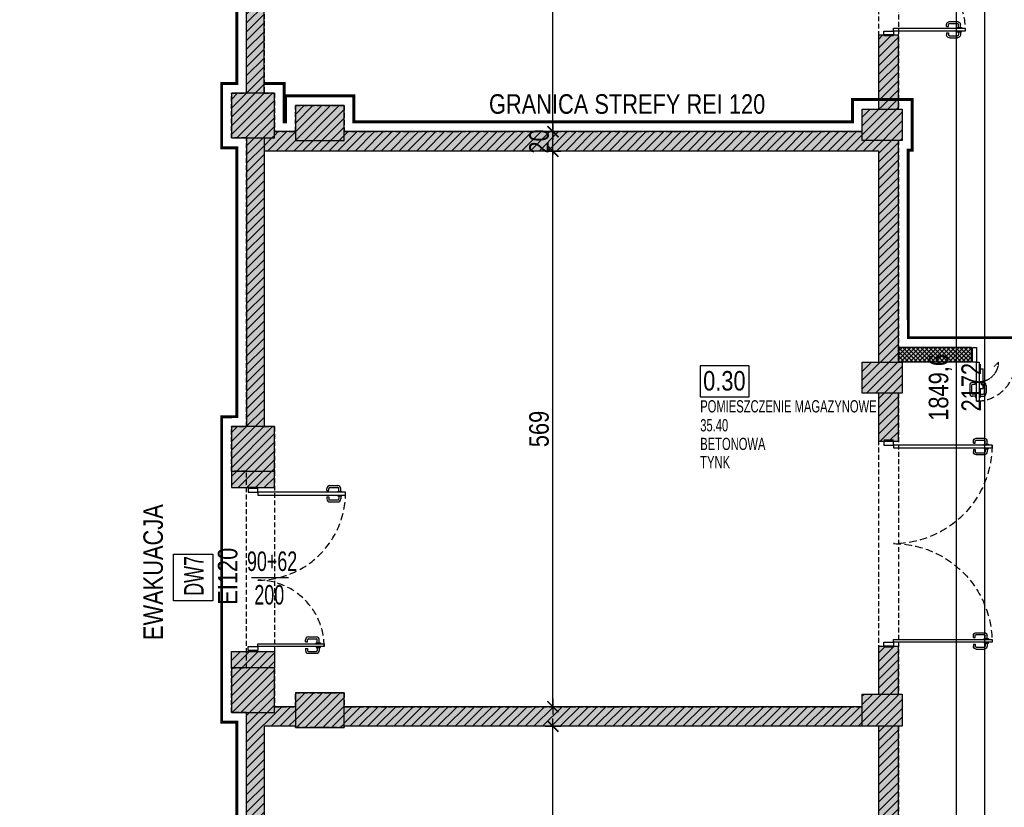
# Model space of a CAD drawing. Header units: millimetres. Extents: x 76192 to 88546, y 19309 to 25840.
# Tile 57 of 61: x 86511 to 87520, y 21896 to 22703. Entities that reach past the tile are written whole.
import ezdxf

# ---------------------------------------------------------------- set-up
doc = ezdxf.new("R2010")
doc.units = ezdxf.units.MM
doc.linetypes.add('DASHED', pattern=[0.75, 0.5, -0.25])
doc.linetypes.add('DASHED2', pattern=[0.375, 0.25, -0.125])
doc.layers.get('DEFPOINTS').update_dxf_attribs({"lineweight": 9})
for name, color, linetype in [('_HSA_HATCH_WYPEŁNIENIA_PRZEGRÓD', 205, 'Continuous'), ('_HSA_NUMERACJA POMIESZCZEN', 43, 'Continuous'), ('_HSA_OPIS', 43, 'Continuous'), ('_HSA_OPIS_STOLARKA_WEWNĘTRZNA', 43, 'Continuous'), ('_HSA_STOLARKA_WEWNĘTRZNA', 132, 'Continuous'), ('_HSA_WYM_100', 141, 'Continuous'), ('_HSA_ŚCIANY_DZIAŁOWE', 6, 'Continuous'), ('_HSA_ŚCIANY_KONSTRUKCYJNE', 3, 'Continuous')]:
    doc.layers.add(name, color=color, linetype=linetype)
for name, color, linetype, true_color in [('_HSA_HATCH_WYPEŁNIENIA_PRZEGRÓD_P_POŻ', 7, 'Continuous', 0xef8a8a), ('_HSA_WYDZIELENIA_POŻAROWE_120_MIN', 7, 'DASHED2', 0xf11f04), ('_HSA_WYDZIELENIA_POŻAROWE_240_MIN', 7, 'DASHED2', 0xab1603)]:
    doc.layers.add(name, color=color, linetype=linetype, true_color=true_color)
doc.layers.add('_HSA_NUMERACJA POMIESZCZEN POMOC', color=7, linetype='Continuous', true_color=0x38940a, plot=False)
doc.layers.add('_HSA_OPIS_STOLARKA_ZEWNĘTRZNA_POMOC', color=7, linetype='Continuous', true_color=0x6cc7f4, plot=False)
doc.layers.add('_HSA_POWIERZCHNIA_UŻYTKOWA', color=115, linetype='DASHED', plot=False)
doc.styles.add('Arial Narrow_1', font='Arial Narrow.ttf', dxfattribs={"width": 0.8, "height": 200})
doc.styles.add('ARIAL_100', font='Arial.ttf', dxfattribs={"width": 0.8, "height": 20})
doc.styles.add('ARIAL_50', font='Arial Narrow.ttf', dxfattribs={"width": 0.8, "height": 10})
doc.dimstyles.new('WYM_WEWN_100', dxfattribs={"dimtxt": 20, "dimasz": 2, "dimexe": 10, "dimexo": 0, "dimgap": 4, "dimtad": 1, "dimdec": 1, "dimrnd": 0.1, "dimtxsty": 'ARIAL_100', "dimblk": 'Wym-03', "dimcen": 0, "dimdle": 10, "dimse1": 1, "dimse2": 1, "dimclrt": 256, "dimazin": 2, "dimtfac": 1, "dimtdec": 1, "dimtix": 1, "dimtmove": 2, "dimatfit": 0, "dimfxl": 1, "dimtolj": 1, "dimtzin": 0, "dimarcsym": 0})
pattern_1 = [(45, (16000, 0), (-4.49012806, 4.49012806), [])]

# ---------------------------------------------------------------- blocks, each defined once
blk = doc.blocks.new('NUMERACJA_POMIESZCZEŃ_200')
blk.add_lwpolyline([(50, 31.9), (0, 31.9), (0, 0), (50, 0)], close=True)
at = {"style": 'ARIAL_100', "width": 0.8}
blk.add_attdef('OPIS_TABELKA', (3, 6.5), '', height=20, dxfattribs=at)
at = {"layer": '_HSA_NUMERACJA POMIESZCZEN POMOC', "style": 'ARIAL_50', "width": 0.8}
for tag, p in [('NAZWA', (0, -15.9)), ('POWIERZCHNIA', (0, -35.3)), ('POSADZKA', (0, -54.4)), ('SUFIT', (0, -73.1))]:
    blk.add_attdef(tag, p, '', height=12.5, dxfattribs=at)
blk = doc.blocks.new('*U509')
for p, q in [((-80.4, 57.36), (-80.4, 65.5)), ((-78.4, 57.36), (-78.4, 65.5)), ((-74.3, 68.5), (-77.4, 68.5)), ((-74.3, 66.5), (-77.4, 66.5)), ((-74.3, 69.75), (-73.5, 69.75)), ((-74.3, 65.25), (-74.3, 69.75)), ((-73.5, 65.25), (-74.3, 65.25)), ((-69.775, 69.75), (-70.575, 69.75)), ((-70.575, 65.25), (-69.775, 65.25)), ((-69.775, 65.25), (-69.775, 69.75)), ((-69.775, 68.5), (-66.675, 68.5)), ((-69.775, 66.5), (-66.675, 66.5)), ((-65.675, 57.36), (-65.675, 65.5)), ((-63.675, 57.36), (-63.675, 65.5)), ((63.675, 57.36), (63.675, 65.5)), ((65.675, 57.36), (65.675, 65.5)), ((69.775, 68.5), (66.675, 68.5)), ((69.775, 66.5), (66.675, 66.5)), ((69.775, 69.75), (70.575, 69.75)), ((69.775, 65.25), (69.775, 69.75)), ((70.575, 65.25), (69.775, 65.25)), ((74.3, 69.75), (73.5, 69.75)), ((73.5, 65.25), (74.3, 65.25)), ((74.3, 65.25), (74.3, 69.75)), ((74.3, 68.5), (77.4, 68.5)), ((74.3, 66.5), (77.4, 66.5)), ((78.4, 57.36), (78.4, 65.5)), ((80.4, 57.36), (80.4, 65.5)), ((-75.3, 56.36), (-77.4, 56.36)), ((-75.3, 54.36), (-77.4, 54.36)), ((-75.3, 54.36), (-75.3, 56.36)), ((-68.775, 54.36), (-68.775, 56.36)), ((-68.775, 56.36), (-66.675, 56.36)), ((-68.775, 54.36), (-66.675, 54.36)), ((68.775, 56.36), (66.675, 56.36)), ((68.775, 54.36), (66.675, 54.36)), ((68.775, 54.36), (68.775, 56.36)), ((75.3, 54.36), (75.3, 56.36)), ((75.3, 56.36), (77.4, 56.36)), ((75.3, 54.36), (77.4, 54.36))]:
    blk.add_line(p, q)
for points in [[(-73.5, 0), (-70.575, 0), (-70.575, 73.5), (-73.5, 73.5)], [(73.5, 0), (70.575, 0), (70.575, 73.5), (73.5, 73.5)], [(77.5, 0), (77.5, -10), (73.5, -10), (73.5, 0)], [(-77.5, 0), (-77.5, -10), (-73.5, -10), (-73.5, 0)]]:
    blk.add_lwpolyline(points, close=True)
for points in [[(78.5, 0), (78.5, -10)], [(-78.5, 0), (-78.5, -10)]]:
    blk.add_lwpolyline(points)
at = {"linetype": 'DASHED', "ltscale": 15}
for centre, start, end in [((-73.5, 0), 0, 90), ((73.5, 0), 90, 180)]:
    blk.add_arc(centre, 73.5, start, end, dxfattribs=at)
for centre, radius, start, end in [((-77.4, 65.5), 3, 90, 180), ((-77.4, 65.5), 1, 90, 180), ((-66.675, 65.5), 3, 0, 90), ((-66.675, 65.5), 1, 0, 90), ((66.675, 65.5), 3, 90, 180), ((66.675, 65.5), 1, 90, 180), ((77.4, 65.5), 3, 0, 90), ((77.4, 65.5), 1, 0, 90), ((-77.4, 57.36), 3, 180, 270), ((-77.4, 57.36), 1, 180, 270), ((-66.675, 57.36), 3, 270, 0), ((-66.675, 57.36), 1, 270, 0), ((66.675, 57.36), 3, 180, 270), ((66.675, 57.36), 1, 180, 270), ((77.4, 57.36), 3, 270, 0), ((77.4, 57.36), 1, 270, 0)]:
    blk.add_arc(centre, radius, start, end)
blk = doc.blocks.new('*U511')
for p, q in [((-107.9, 84.86), (-107.9, 93)), ((-105.9, 84.86), (-105.9, 93)), ((-101.8, 96), (-104.9, 96)), ((-101.8, 94), (-104.9, 94)), ((-101.8, 97.25), (-101, 97.25)), ((-101.8, 92.75), (-101.8, 97.25)), ((-101, 92.75), (-101.8, 92.75)), ((-97.275, 97.25), (-98.075, 97.25)), ((-98.075, 92.75), (-97.275, 92.75)), ((-97.275, 92.75), (-97.275, 97.25)), ((-97.275, 96), (-94.175, 96)), ((-97.275, 94), (-94.175, 94)), ((-93.175, 84.86), (-93.175, 93)), ((-91.175, 84.86), (-91.175, 93)), ((91.175, 84.86), (91.175, 93)), ((93.175, 84.86), (93.175, 93)), ((97.275, 96), (94.175, 96)), ((97.275, 94), (94.175, 94)), ((97.275, 97.25), (98.075, 97.25)), ((97.275, 92.75), (97.275, 97.25)), ((98.075, 92.75), (97.275, 92.75)), ((101.8, 97.25), (101, 97.25)), ((101, 92.75), (101.8, 92.75)), ((101.8, 92.75), (101.8, 97.25)), ((101.8, 96), (104.9, 96)), ((101.8, 94), (104.9, 94)), ((105.9, 84.86), (105.9, 93)), ((107.9, 84.86), (107.9, 93)), ((-102.8, 83.86), (-104.9, 83.86)), ((-102.8, 81.86), (-104.9, 81.86)), ((-102.8, 81.86), (-102.8, 83.86)), ((-96.275, 81.86), (-96.275, 83.86)), ((-96.275, 83.86), (-94.175, 83.86)), ((-96.275, 81.86), (-94.175, 81.86)), ((96.275, 83.86), (94.175, 83.86)), ((96.275, 81.86), (94.175, 81.86)), ((96.275, 81.86), (96.275, 83.86)), ((102.8, 81.86), (102.8, 83.86)), ((102.8, 83.86), (104.9, 83.86)), ((102.8, 81.86), (104.9, 81.86))]:
    blk.add_line(p, q)
for points in [[(-101, 0), (-98.075, 0), (-98.075, 101), (-101, 101)], [(101, 0), (98.075, 0), (98.075, 101), (101, 101)], [(-105, 0), (-105, -10), (-101, -10), (-101, 0)], [(105, 0), (105, -10), (101, -10), (101, 0)]]:
    blk.add_lwpolyline(points, close=True)
for points in [[(-106, 0), (-106, -10)], [(106, 0), (106, -10)]]:
    blk.add_lwpolyline(points)
at = {"linetype": 'DASHED', "ltscale": 15}
for centre, start, end in [((-101, 0), 0, 90), ((101, 0), 90, 180)]:
    blk.add_arc(centre, 101, start, end, dxfattribs=at)
for centre, radius, start, end in [((-104.9, 93), 3, 90, 180), ((-104.9, 93), 1, 90, 180), ((-94.175, 93), 3, 0, 90), ((-94.175, 93), 1, 0, 90), ((94.175, 93), 3, 90, 180), ((94.175, 93), 1, 90, 180), ((104.9, 93), 3, 0, 90), ((104.9, 93), 1, 0, 90), ((-104.9, 84.86), 3, 180, 270), ((-104.9, 84.86), 1, 180, 270), ((-94.175, 84.86), 3, 270, 0), ((-94.175, 84.86), 1, 270, 0), ((94.175, 84.86), 3, 180, 270), ((94.175, 84.86), 1, 180, 270), ((104.9, 84.86), 3, 270, 0), ((104.9, 84.86), 1, 270, 0)]:
    blk.add_arc(centre, radius, start, end)
blk = doc.blocks.new('*U522')
for p, q in [((-96.9, 73.86), (-96.9, 82)), ((-94.9, 73.86), (-94.9, 82)), ((-90.8, 85), (-93.9, 85)), ((-90.8, 83), (-93.9, 83)), ((-90.8, 86.25), (-90, 86.25)), ((-90.8, 81.75), (-90.8, 86.25)), ((-90, 81.75), (-90.8, 81.75)), ((-86.275, 86.25), (-87.075, 86.25)), ((-87.075, 81.75), (-86.275, 81.75)), ((-86.275, 81.75), (-86.275, 86.25)), ((-86.275, 85), (-83.175, 85)), ((-86.275, 83), (-83.175, 83)), ((-82.175, 73.86), (-82.175, 82)), ((-80.175, 73.86), (-80.175, 82)), ((-91.8, 72.86), (-93.9, 72.86)), ((-91.8, 70.86), (-93.9, 70.86)), ((-91.8, 70.86), (-91.8, 72.86)), ((-85.275, 70.86), (-85.275, 72.86)), ((-85.275, 72.86), (-83.175, 72.86)), ((-85.275, 70.86), (-83.175, 70.86)), ((64.275, 63), (61.175, 63)), ((64.275, 61), (61.175, 61)), ((64.275, 64.25), (65.075, 64.25)), ((64.275, 59.75), (64.275, 64.25)), ((68.8, 64.25), (68, 64.25)), ((68.8, 59.75), (68.8, 64.25)), ((68.8, 63), (71.9, 63)), ((68.8, 61), (71.9, 61)), ((58.175, 51.86), (58.175, 60)), ((60.175, 51.86), (60.175, 60)), ((63.275, 50.86), (61.175, 50.86)), ((63.275, 48.86), (63.275, 50.86)), ((65.075, 59.75), (64.275, 59.75)), ((68, 59.75), (68.8, 59.75)), ((69.8, 48.86), (69.8, 50.86)), ((69.8, 50.86), (71.9, 50.86)), ((72.9, 51.86), (72.9, 60)), ((74.9, 51.86), (74.9, 60)), ((63.275, 48.86), (61.175, 48.86)), ((69.8, 48.86), (71.9, 48.86))]:
    blk.add_line(p, q)
for points in [[(-90, 0), (-87.075, 0), (-87.075, 90), (-90, 90)], [(68, 0), (65.075, 0), (65.075, 68), (68, 68)], [(72, 0), (72, -10), (68, -10), (68, 0)], [(-94, 0), (-94, -10), (-90, -10), (-90, 0)]]:
    blk.add_lwpolyline(points, close=True)
for points in [[(73, 0), (73, -10)], [(-95, 0), (-95, -10)]]:
    blk.add_lwpolyline(points)
for centre, radius, start, end in [((-93.9, 82), 3, 90, 180), ((-93.9, 82), 1, 90, 180), ((-83.175, 82), 3, 0, 90), ((-83.175, 82), 1, 0, 90), ((-93.9, 73.86), 3, 180, 270), ((-93.9, 73.86), 1, 180, 270), ((-83.175, 73.86), 3, 270, 0), ((-83.175, 73.86), 1, 270, 0), ((61.175, 60), 3, 90, 180), ((61.175, 60), 1, 90, 180), ((71.9, 60), 3, 0, 90), ((71.9, 60), 1, 0, 90), ((61.175, 51.86), 3, 180, 270), ((61.175, 51.86), 1, 180, 270), ((71.9, 51.86), 3, 270, 0), ((71.9, 51.86), 1, 270, 0)]:
    blk.add_arc(centre, radius, start, end)
at = {"linetype": 'DASHED', "ltscale": 15}
for centre, radius, start, end in [((-90, 0), 90, 0, 90), ((68, 0), 68, 90, 180)]:
    blk.add_arc(centre, radius, start, end, dxfattribs=at)
blk = doc.blocks.new('Wym-03')
for p, q in [((-4, 0), (4, 0)), ((0, 4), (0, -4))]:
    blk.add_line(p, q)
blk.add_lwpolyline([(-2.83, -2.83, 0.8, 0.8, 0), (2.83, 2.83, 0.05, 0.05, 0)], format="xyseb")
blk = doc.blocks.new('*D726')
at = {"layer": '_HSA_WYM_100', "color": 0, "lineweight": -2}
blk.add_line((76281.3, 20766.1), (76281.3, 22652.5), dxfattribs=at)
at = {"layer": 'DEFPOINTS', "color": 0}
for p in [(76281.3, 22654.5), (76431.3, 22654.5), (86739.3, 20764.1)]:
    blk.add_point(p, dxfattribs=at)
at = {"layer": '_HSA_WYM_100', "color": 0, "lineweight": -2, "xscale": 2, "yscale": 2, "zscale": 2}
for p, rotation in [((76281.3, 22654.5), 90), ((76281.3, 20764.1), 270)]:
    blk.add_blockref('Wym-03', p, dxfattribs=dict(at, rotation=rotation))
at = {"layer": '_HSA_WYM_100', "insert": (76265.3, 21709.3), "char_height": 20, "attachment_point": 5, "rotation": 90, "style": 'ARIAL_100'}
blk.add_mtext('\\A1;1890,4', dxfattribs=at)
blk = doc.blocks.new('*U797')
for p, q in [((-95.8, 91.3), (-95, 91.3)), ((-95.8, 86.8), (-95.8, 91.3)), ((-91.3, 91.3), (-92.1, 91.3)), ((-91.3, 86.8), (-91.3, 91.3)), ((-101.9, 78.9), (-101.9, 87)), ((-99.9, 78.9), (-99.9, 87)), ((-95.8, 90), (-98.9, 90)), ((-95.8, 88), (-98.9, 88)), ((-95, 86.8), (-95.8, 86.8)), ((-92.1, 86.8), (-91.3, 86.8)), ((-91.3, 90), (-88.2, 90)), ((-91.3, 88), (-88.2, 88)), ((-87.2, 78.9), (-87.2, 87)), ((-85.2, 78.9), (-85.2, 87)), ((-96.8, 77.9), (-98.9, 77.9)), ((-96.8, 75.9), (-98.9, 75.9)), ((-96.8, 75.9), (-96.8, 77.9)), ((-90.3, 75.9), (-90.3, 77.9)), ((-90.3, 77.9), (-88.2, 77.9)), ((-90.3, 75.9), (-88.2, 75.9)), ((30.2, 23.9), (30.2, 32)), ((32.2, 23.9), (32.2, 32)), ((36.3, 35), (33.2, 35)), ((36.3, 33), (33.2, 33)), ((36.3, 36.2), (37.1, 36.2)), ((36.3, 31.8), (36.3, 36.2)), ((37.1, 31.8), (36.3, 31.8)), ((40.8, 36.2), (40, 36.2)), ((40, 31.8), (40.8, 31.8)), ((40.8, 31.8), (40.8, 36.2)), ((40.8, 35), (43.9, 35)), ((40.8, 33), (43.9, 33)), ((44.9, 23.9), (44.9, 32)), ((46.9, 23.9), (46.9, 32)), ((-92.1, 27), (-88.1, 27)), ((-88.1, 27), (-88.1, 7)), ((33.1, 27), (33.1, 7)), ((37.1, 27), (33.1, 27)), ((35.3, 22.9), (33.2, 22.9)), ((35.3, 20.9), (33.2, 20.9)), ((35.3, 20.9), (35.3, 22.9)), ((41.8, 20.9), (41.8, 22.9)), ((41.8, 22.9), (43.9, 22.9)), ((41.8, 20.9), (43.9, 20.9)), ((-92.1, 7), (-88.1, 7)), ((37.1, 7), (33.1, 7))]:
    blk.add_line(p, q)
at = {"linetype": 'DASHED'}
for p, q in [((-72.3, 0), (-77.2, 4.9)), ((17.3, 0), (22.2, 4.9))]:
    blk.add_line(p, q, dxfattribs=at)
for points in [[(-95, 0), (-92.1, 0), (-92.1, 95), (-95, 95)], [(40, 0), (37.1, 0), (37.1, 40), (40, 40)], [(-99, 0), (-99, -15), (-95, -15), (-95, 0)], [(44, 0), (44, -15), (40, -15), (40, 0)]]:
    blk.add_lwpolyline(points, close=True)
for points in [[(-100, 0), (-100, -15)], [(45, 0), (45, -15)]]:
    blk.add_lwpolyline(points)
at = {"linetype": 'DASHED', "ltscale": 15}
for centre, radius, start, end in [((-95, 0), 95, 0, 90), ((40, 0), 40, 90, 180)]:
    blk.add_arc(centre, radius, start, end, dxfattribs=at)
for centre, radius, start, end in [((-98.9, 87), 3, 90, 180), ((-98.9, 87), 1, 90, 180), ((-88.2, 87), 3, 0, 90), ((-88.2, 87), 1, 0, 90), ((-98.9, 78.9), 3, 180, 270), ((-98.9, 78.9), 1, 180, 270), ((-88.2, 78.9), 3, 270, 0), ((-88.2, 78.9), 1, 270, 0), ((33.2, 32), 3, 90, 180), ((33.2, 32), 1, 90, 180), ((43.9, 32), 3, 0, 90), ((43.9, 32), 1, 0, 90), ((33.2, 23.9), 3, 180, 270), ((33.2, 23.9), 1, 180, 270), ((43.9, 23.9), 3, 270, 0), ((43.9, 23.9), 1, 270, 0)]:
    blk.add_arc(centre, radius, start, end)
at = {"linetype": 'DASHED', "ltscale": 0.5}
for centre, start, end in [((-92.3, 0), 0, 90), ((37.3, 0), 90, 180)]:
    blk.add_arc(centre, 20, start, end, dxfattribs=at)
blk = doc.blocks.new('*D1078')
at = {"layer": '_HSA_WYM_100', "color": 0, "lineweight": -2}
blk.add_line((87057.8, 21399.5), (87057.8, 21977.1), dxfattribs=at)
at = {"layer": 'DEFPOINTS', "color": 0}
for p in [(87057.8, 21979.1), (87057.8, 21979.1), (87049.4, 21397.5)]:
    blk.add_point(p, dxfattribs=at)
at = {"layer": '_HSA_WYM_100', "color": 0, "lineweight": -2, "xscale": 2, "yscale": 2, "zscale": 2}
for p, rotation in [((87057.8, 21979.1), 90), ((87057.8, 21397.5), 270)]:
    blk.add_blockref('Wym-03', p, dxfattribs=dict(at, rotation=rotation))
at = {"layer": '_HSA_WYM_100', "insert": (87041.8, 21688.3), "char_height": 20, "attachment_point": 5, "rotation": 90, "style": 'ARIAL_100'}
blk.add_mtext('\\A1;581,6', dxfattribs=at)
blk = doc.blocks.new('*D1079')
at = {"layer": '_HSA_WYM_100', "color": 0, "lineweight": -2}
blk.add_line((87057.8, 22001.1), (87057.8, 22566.1), dxfattribs=at)
at = {"layer": 'DEFPOINTS', "color": 0}
for p in [(87057.8, 22568.1), (87061.5, 22568.1), (87057.8, 21999.1)]:
    blk.add_point(p, dxfattribs=at)
at = {"layer": '_HSA_WYM_100', "color": 0, "lineweight": -2, "xscale": 2, "yscale": 2, "zscale": 2}
for p, rotation in [((87057.8, 22568.1), 90), ((87057.8, 21999.1), 270)]:
    blk.add_blockref('Wym-03', p, dxfattribs=dict(at, rotation=rotation))
at = {"layer": '_HSA_WYM_100', "insert": (87043.6, 22283.6), "char_height": 20, "attachment_point": 5, "rotation": 90, "style": 'ARIAL_100'}
blk.add_mtext('\\A1;569', dxfattribs=at)
blk = doc.blocks.new('*D1019')
at = {"layer": '_HSA_WYM_100', "color": 0, "lineweight": -2}
for p, q in [((87057.8, 22590.1), (87057.8, 22592.1)), ((87057.8, 22568.1), (87057.8, 22588.1)), ((87057.8, 22566.1), (87057.8, 22564.1))]:
    blk.add_line(p, q, dxfattribs=at)
at = {"layer": 'DEFPOINTS', "color": 0}
for p in [(87057.8, 22588.1), (87063.6, 22588.1), (87061.5, 22568.1)]:
    blk.add_point(p, dxfattribs=at)
at = {"layer": '_HSA_WYM_100', "color": 0, "lineweight": -2, "xscale": 2, "yscale": 2, "zscale": 2}
for p, rotation in [((87057.8, 22588.1), 270), ((87057.8, 22568.1), 90)]:
    blk.add_blockref('Wym-03', p, dxfattribs=dict(at, rotation=rotation))
at = {"layer": '_HSA_WYM_100', "insert": (87043.6, 22578.1), "char_height": 20, "attachment_point": 5, "rotation": 90, "style": 'ARIAL_100'}
blk.add_mtext('\\A1;20', dxfattribs=at)
blk = doc.blocks.new('*D1020')
at = {"layer": '_HSA_WYM_100', "color": 0, "lineweight": -2}
blk.add_line((87057.8, 22590.1), (87057.8, 23214.1), dxfattribs=at)
at = {"layer": 'DEFPOINTS', "color": 0}
for p in [(87057.8, 23216.1), (87061.1, 23216.1), (87063.6, 22588.1)]:
    blk.add_point(p, dxfattribs=at)
at = {"layer": '_HSA_WYM_100', "color": 0, "lineweight": -2, "xscale": 2, "yscale": 2, "zscale": 2}
for p, rotation in [((87057.8, 23216.1), 90), ((87057.8, 22588.1), 270)]:
    blk.add_blockref('Wym-03', p, dxfattribs=dict(at, rotation=rotation))
at = {"layer": '_HSA_WYM_100', "insert": (87043.6, 22902.1), "char_height": 20, "attachment_point": 5, "rotation": 90, "style": 'ARIAL_100'}
blk.add_mtext('\\A1;628', dxfattribs=at)
blk = doc.blocks.new('*D1081')
at = {"layer": '_HSA_WYM_100', "color": 0, "lineweight": -2}
blk.add_line((87470.9, 23214.1), (87470.9, 21368.5), dxfattribs=at)
at = {"layer": 'DEFPOINTS', "color": 0}
for p in [(87411.8, 23216.1), (87411.8, 21366.5), (87470.9, 21366.5)]:
    blk.add_point(p, dxfattribs=at)
at = {"layer": '_HSA_WYM_100', "color": 0, "lineweight": -2, "xscale": 2, "yscale": 2, "zscale": 2}
for p, rotation in [((87470.9, 23216.1), 90), ((87470.9, 21366.5), 270)]:
    blk.add_blockref('Wym-03', p, dxfattribs=dict(at, rotation=rotation))
at = {"layer": '_HSA_WYM_100', "insert": (87454.8, 22326.2), "char_height": 20, "attachment_point": 5, "rotation": 90, "style": 'ARIAL_100'}
blk.add_mtext('\\A1;1849,6', dxfattribs=at)
blk = doc.blocks.new('*D1021')
at = {"layer": '_HSA_WYM_100', "color": 0, "lineweight": -2}
blk.add_line((87500.4, 21046.1), (87500.4, 23214.1), dxfattribs=at)
at = {"layer": 'DEFPOINTS', "color": 0}
for p in [(87470.9, 23216.1), (87500.4, 23216.1), (87470.9, 21044.1)]:
    blk.add_point(p, dxfattribs=at)
at = {"layer": '_HSA_WYM_100', "color": 0, "lineweight": -2, "xscale": 2, "yscale": 2, "zscale": 2}
for p, rotation in [((87500.4, 23216.1), 89.99999999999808), ((87500.4, 21044.1), 269.9999999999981)]:
    blk.add_blockref('Wym-03', p, dxfattribs=dict(at, rotation=rotation))
at = {"layer": '_HSA_WYM_100', "insert": (87486.4, 22326.4), "char_height": 20, "attachment_point": 5, "rotation": 90, "style": 'ARIAL_100'}
blk.add_mtext('\\A1;2172', dxfattribs=at)

msp = doc.modelspace()

# ---------------------------------------------------------------- hatches: boundary and pattern name
at = {"layer": '_HSA_HATCH_WYPEŁNIENIA_PRZEGRÓD'}
h = msp.add_hatch(dxfattribs=at)
h.set_pattern_fill('ANSI31', color=256, scale=2, style=0)
h.set_pattern_definition(pattern_1)
h.paths.add_polyline_path([(85565.33, 23216.14), (85535.33, 23216.14), (85535.33, 23166.14), (85565.33, 23166.14)])
h.paths.add_polyline_path([(86165.33, 23216.14), (86135.33, 23216.14), (86135.33, 23166.14), (86165.33, 23166.14)])
h.paths.add_polyline_path([(86765.33, 23216.14), (86735.33, 23216.14), (86735.33, 23166.14), (86765.33, 23166.14)])
h.paths.add_polyline_path([(86843.81, 23209), (86793.81, 23209), (86793.81, 23173.28), (86843.81, 23173.28)])
h.paths.add_polyline_path([(84684.33, 21441.25), (84654.33, 21441.25), (84654.33, 21391.25), (84684.33, 21391.25)])
h.paths.add_polyline_path([(84965.33, 21441.25), (84935.33, 21441.25), (84935.33, 21391.25), (84965.33, 21391.25)])
h.paths.add_polyline_path([(85565.33, 21441.25), (85535.33, 21441.25), (85535.33, 21391.25), (85565.33, 21391.25)])
h.paths.add_polyline_path([(86165.33, 21441.25), (86135.33, 21441.25), (86135.33, 21391.25), (86165.33, 21391.25)])
h.paths.add_polyline_path([(86735.33, 21391.25), (86065.08, 21391.25), (86065.08, 21370.53), (86735.33, 21370.53)])
h.paths.add_polyline_path([(86792.33, 21370.53), (86789.33, 21370.53), (86789.33, 21391.25), (86735.33, 21391.25), (86735.33, 21370.53), (86765.33, 21370.53), (86765.33, 21352.41), (86792.33, 21352.41)])
h.paths.add_polyline_path([(86765.33, 21441.25), (86735.33, 21441.25), (86735.33, 21391.25), (86765.33, 21391.25)])
h.paths.add_polyline_path([(86761.81, 21979.14), (86793.81, 21979.14), (86793.81, 21999.14), (86772.33, 21999.14), (86772.33, 21993.27), (86743.81, 21993.27), (86743.81, 21441.25), (86761.81, 21441.25)])
h.paths.add_polyline_path([(86772.33, 22038.99), (86728.33, 22038.99), (86728.33, 21993.27), (86772.33, 21993.27)])
h.paths.add_polyline_path([(86772.33, 22055.72), (86728.33, 22055.72), (86728.33, 22038.99), (86772.33, 22038.99)])
h.paths.add_polyline_path([(86772.33, 22240.45), (86728.33, 22240.45), (86728.33, 22223.72), (86772.33, 22223.72)])
h.paths.add_polyline_path([(86772.33, 22286.17), (86728.33, 22286.17), (86728.33, 22240.45), (86772.33, 22240.45)])
h.paths.add_polyline_path([(86761.81, 22581.67), (86743.81, 22581.67), (86743.81, 22286.17), (86761.81, 22286.17)])
h.paths.add_polyline_path([(86772.33, 22627.39), (86728.33, 22627.39), (86728.33, 22581.67), (86772.33, 22581.67)])
h.paths.add_polyline_path([(86761.81, 23166.14), (86743.81, 23166.14), (86743.81, 22627.39), (86761.81, 22627.39)])
h.paths.add_polyline_path([(85065.33, 21370.53), (85065.33, 21391.25), (84629.83, 21391.25), (84629.83, 21370.53)])
h.paths.add_polyline_path([(85170.33, 21391.25), (85170.33, 21370.53), (85765.08, 21370.53), (85765.08, 21391.25)])
h = msp.add_hatch(color=256, dxfattribs=at)
h.paths.add_polyline_path([(85565.33, 23216.14), (85535.33, 23216.14), (85535.33, 23166.14), (85565.33, 23166.14)])
h.paths.add_polyline_path([(86165.33, 23216.14), (86135.33, 23216.14), (86135.33, 23166.14), (86165.33, 23166.14)])
h.paths.add_polyline_path([(86843.81, 23209), (86793.81, 23209), (86793.81, 23173.28), (86843.81, 23173.28)])
h.paths.add_polyline_path([(84684.33, 21441.25), (84654.33, 21441.25), (84654.33, 21391.25), (84684.33, 21391.25)])
h.paths.add_polyline_path([(84965.33, 21441.25), (84935.33, 21441.25), (84935.33, 21391.25), (84965.33, 21391.25)])
h.paths.add_polyline_path([(85565.33, 21441.25), (85535.33, 21441.25), (85535.33, 21391.25), (85565.33, 21391.25)])
h.paths.add_polyline_path([(86165.33, 21441.25), (86135.33, 21441.25), (86135.33, 21391.25), (86165.33, 21391.25)])
h.paths.add_polyline_path([(86792.33, 21370.53), (86789.33, 21370.53), (86789.33, 21391.25), (86735.33, 21391.25), (86735.33, 21355.53), (86739.33, 21355.53), (86739.33, 21352.41), (86792.33, 21352.41)])
h.paths.add_polyline_path([(85170.33, 21391.25), (85170.33, 21355.53), (85550.33, 21355.53), (85550.33, 21391.25)])
h.paths.add_polyline_path([(85065.33, 21355.53), (85065.33, 21391.25), (84629.83, 21391.25), (84629.83, 21355.53)])
h.paths.add_polyline_path([(86761.81, 21993.27), (86761.81, 21979.14), (86793.81, 21979.14), (86793.81, 21999.14), (86772.33, 21999.14), (86772.33, 21993.27)])
h = msp.add_hatch(dxfattribs=at)
h.set_pattern_fill('ANSI31', color=256, scale=2, style=0)
h.set_pattern_definition(pattern_1)
h.paths.add_polyline_path([(87411.81, 23216.14), (87391.81, 23216.14), (87391.81, 23208.7), (87411.81, 23208.7)])
h.paths.add_polyline_path([(87415.81, 23208.7), (87365.81, 23208.7), (87365.81, 23172.98), (87415.81, 23172.98)])
h.paths.add_polyline_path([(87411.81, 23172.98), (87391.81, 23172.98), (87391.81, 22950.14), (87411.81, 22950.14)])
h.paths.add_polyline_path([(87415.81, 22950.14), (87374.81, 22950.14), (87374.81, 22918.14), (87415.81, 22918.14)])
h.paths.add_polyline_path([(87411.81, 22918.14), (87391.81, 22918.14), (87391.81, 22842.14), (87411.81, 22842.14)])
h.paths.add_polyline_path([(87411.81, 22687.14), (87391.81, 22687.14), (87391.81, 22611.14), (87411.81, 22611.14)])
h.paths.add_polyline_path([(87415.81, 22611.14), (87374.81, 22611.14), (87374.81, 22579.14), (87415.81, 22579.14)])
h.paths.add_polyline_path([(87411.81, 22579.14), (87374.81, 22579.14), (87374.81, 22588.14), (86843.81, 22588.14), (86843.81, 22579.14), (86793.81, 22579.14), (86793.81, 22588.14), (86772.33, 22588.14), (86772.33, 22581.67), (86761.81, 22581.67), (86761.81, 22568.14), (87391.81, 22568.14), (87391.81, 22352.14), (87411.81, 22352.14)])
h.paths.add_polyline_path([(86843.81, 22614.86), (86793.81, 22614.86), (86793.81, 22579.14), (86843.81, 22579.14)])
h.paths.add_polyline_path([(87415.81, 22352.14), (87374.81, 22352.14), (87374.81, 22320.14), (87415.81, 22320.14)])
h.paths.add_polyline_path([(87411.81, 22320.14), (87391.81, 22320.14), (87391.81, 22271.14), (87411.81, 22271.14)])
h.paths.add_polyline_path([(87411.81, 22061.14), (87391.81, 22061.14), (87391.81, 22012.14), (87411.81, 22012.14)])
h.paths.add_polyline_path([(87415.81, 22012.14), (87374.81, 22012.14), (87374.81, 21979.14), (87415.81, 21979.14)])
h.paths.add_polyline_path([(87374.81, 21999.14), (86843.81, 21999.14), (86843.81, 21979.14), (87374.81, 21979.14)])
h.paths.add_polyline_path([(87411.81, 21979.14), (87391.81, 21979.14), (87391.81, 21735.53), (87411.81, 21735.53)])
h.paths.add_polyline_path([(87415.81, 21735.53), (87374.81, 21735.53), (87374.81, 21702.53), (87415.81, 21702.53)])
h.paths.add_polyline_path([(87411.81, 21702.53), (87391.81, 21702.53), (87391.81, 21649.96), (87411.81, 21649.96)])
h.paths.add_polyline_path([(87411.81, 21499.96), (87391.81, 21499.96), (87391.81, 21397.53), (87411.81, 21397.53)])
h.paths.add_polyline_path([(87415.81, 21397.53), (87374.81, 21397.53), (87374.81, 21366.53), (87415.81, 21366.53)])
h.paths.add_polyline_path([(87374.81, 21397.53), (86839.33, 21397.53), (86839.33, 21370.53), (87374.81, 21370.53)])
h = msp.add_hatch(color=256, dxfattribs=at)
h.paths.add_polyline_path([(87411.81, 23216.14), (87391.81, 23216.14), (87391.81, 23208.7), (87411.81, 23208.7)])
h.paths.add_polyline_path([(87415.81, 23208.7), (87365.81, 23208.7), (87365.81, 23172.98), (87415.81, 23172.98)])
h.paths.add_polyline_path([(87411.81, 23172.98), (87391.81, 23172.98), (87391.81, 22950.14), (87411.81, 22950.14)])
h.paths.add_polyline_path([(87415.81, 22950.14), (87374.81, 22950.14), (87374.81, 22918.14), (87415.81, 22918.14)])
h.paths.add_polyline_path([(87411.81, 22918.14), (87391.81, 22918.14), (87391.81, 22842.14), (87411.81, 22842.14)])
h.paths.add_polyline_path([(87411.81, 22687.14), (87391.81, 22687.14), (87391.81, 22611.14), (87411.81, 22611.14)])
h.paths.add_polyline_path([(87415.81, 22352.14), (87374.81, 22352.14), (87374.81, 22320.14), (87415.81, 22320.14)])
h.paths.add_polyline_path([(87411.81, 22320.14), (87391.81, 22320.14), (87391.81, 22271.14), (87411.81, 22271.14)])
h.paths.add_polyline_path([(87411.81, 22061.14), (87391.81, 22061.14), (87391.81, 22012.14), (87411.81, 22012.14)])
h.paths.add_polyline_path([(87415.81, 22012.14), (87374.81, 22012.14), (87374.81, 21979.14), (87415.81, 21979.14)])
h.paths.add_polyline_path([(87374.81, 21999.14), (86843.81, 21999.14), (86843.81, 21979.14), (87374.81, 21979.14)])
h.paths.add_polyline_path([(87411.81, 21979.14), (87391.81, 21979.14), (87391.81, 21735.53), (87411.81, 21735.53)])
h.paths.add_polyline_path([(87415.81, 21735.53), (87374.81, 21735.53), (87374.81, 21702.53), (87415.81, 21702.53)])
h.paths.add_polyline_path([(87411.81, 21702.53), (87391.81, 21702.53), (87391.81, 21649.96), (87411.81, 21649.96)])
h.paths.add_polyline_path([(87411.81, 21499.96), (87391.81, 21499.96), (87391.81, 21397.53), (87411.81, 21397.53)])
h.paths.add_polyline_path([(87415.81, 21397.53), (87374.81, 21397.53), (87374.81, 21366.53), (87415.81, 21366.53)])
h.paths.add_polyline_path([(87374.81, 21397.53), (86839.33, 21397.53), (86839.33, 21370.53), (87374.81, 21370.53)])
h = msp.add_hatch(dxfattribs=at)
h.set_pattern_fill('ANSI37', color=256)
h.paths.add_polyline_path([(87486.81, 22352.14), (87486.81, 22367.14), (87411.81, 22367.14), (87411.81, 22352.14), (87486.81, 22352.14)], is_closed=False)
h.paths.add_polyline_path([(87631.81, 22367.14), (87631.81, 22352.14), (87691.81, 22352.14), (87691.81, 22367.14), (87631.81, 22367.14)], is_closed=False)
msp.add_hatch(color=256, dxfattribs=at).paths.add_polyline_path([(86843.81, 21977.78), (86843.81, 22013.5), (86793.81, 22013.5), (86793.81, 21977.78)])
h = msp.add_hatch(dxfattribs=at)
h.set_pattern_fill('ANSI31', color=256, scale=2, style=0)
h.set_pattern_definition([(45, (16000, 53.3225), (-4.49012806, 4.49012806), [])])
h.paths.add_polyline_path([(86843.81, 22013.5), (86793.81, 22013.5), (86793.81, 21977.78), (86843.81, 21977.78)])
at = {"layer": '_HSA_HATCH_WYPEŁNIENIA_PRZEGRÓD_P_POŻ'}
h = msp.add_hatch(color=256, dxfattribs=at)
h.dxf.hatch_style = 1
h.paths.add_polyline_path([(86735.33, 21441.25), (86735.33, 21391.25), (86765.33, 21391.25), (86765.33, 21441.25), (86761.81, 21441.25), (86761.81, 21993.27), (86772.33, 21993.27), (86772.33, 22055.72), (86728.33, 22055.72), (86728.33, 21993.27), (86743.81, 21993.27), (86743.81, 21441.25)])
h.paths.add_polyline_path([(86728.33, 22223.72), (86772.33, 22223.72), (86772.33, 22286.17), (86761.81, 22286.17), (86761.81, 22581.67), (86772.33, 22581.67), (86772.33, 22627.39), (86761.81, 22627.39), (86761.81, 23166.14), (86765.33, 23166.14), (86765.33, 23216.14), (86735.33, 23216.14), (86735.33, 23166.14), (86743.81, 23166.14), (86743.81, 22627.39), (86728.33, 22627.39), (86728.33, 22581.67), (86743.81, 22581.67), (86743.81, 22286.17), (86728.33, 22286.17)])
h = msp.add_hatch(color=256, dxfattribs=at)
h.dxf.hatch_style = 1
h.paths.add_polyline_path([(87486.81, 22352.14), (87391.81, 22352.14), (87391.81, 22568.14), (86761.81, 22568.14), (86761.81, 22581.67), (86772.33, 22581.67), (86772.33, 22588.14), (86793.81, 22588.14), (86793.81, 22614.86), (86843.81, 22614.86), (86843.81, 22588.14), (87374.81, 22588.14), (87374.81, 22611.14), (87415.81, 22611.14), (87415.81, 22579.14), (87411.81, 22579.14), (87411.81, 22367.14), (87486.81, 22367.14)])
h.paths.add_polyline_path([(88313.81, 22369.14), (87691.81, 22369.14), (87691.81, 22367.14), (87631.81, 22367.14), (87631.81, 22352.14), (87706.81, 22352.14), (87706.81, 22357.14), (88313.81, 22357.14)])

# ---------------------------------------------------------------- linework, layer by layer
at = {"layer": '_HSA_OPIS_STOLARKA_WEWNĘTRZNA'}
msp.add_line((86749.05, 22131.54), (86786.79, 22131.54), dxfattribs=at)
at = {"layer": '_HSA_OPIS_STOLARKA_ZEWNĘTRZNA_POMOC', "flags": 128}
msp.add_lwpolyline([(86669, 22107.56), (86669, 22155.4), (86709.4, 22155.4), (86709.4, 22107.56)], close=True, dxfattribs=at)
at = {"layer": '_HSA_POWIERZCHNIA_UŻYTKOWA', "ltscale": 10}
for points in [[(86743.81, 21441.25), (86743.81, 21993.27), (86728.33, 21993.27), (86728.33, 22038.99), (86743.81, 22038.99), (86743.81, 22240.45), (86728.33, 22240.45), (86728.33, 22286.17), (86743.81, 22286.17), (86743.81, 22581.67), (86728.33, 22581.67), (86728.33, 22627.39), (86743.81, 22627.39), (86743.81, 23166.14), (86735.33, 23166.14), (86735.33, 23216.14), (86165.33, 23216.14)], [(87691.81, 21044.14), (87691.81, 23172.98), (87677.81, 23172.98), (87677.81, 23216.14), (87415.81, 23216.14), (87415.81, 23172.98), (87411.81, 23172.98), (87411.81, 22950.14), (87415.81, 22950.14), (87415.81, 22918.14), (87411.81, 22918.14), (87411.81, 22611.14), (87415.81, 22611.14), (87415.81, 22579.14), (87411.81, 22579.14), (87411.81, 22352.14), (87415.81, 22352.14), (87415.81, 22320.14), (87411.81, 22320.14), (87411.81, 22012.14), (87415.81, 22012.14), (87415.81, 21979.14), (87411.81, 21979.14), (87411.81, 21735.53)]]:
    msp.add_lwpolyline(points, dxfattribs=at)
for points in [[(87391.81, 23172.98), (87365.81, 23172.98), (87365.81, 23216.14), (86843.81, 23216.14), (86843.81, 23173.28), (86793.81, 23173.28), (86793.81, 23216.14), (86765.33, 23216.14), (86765.33, 23166.14), (86761.81, 23166.14), (86761.81, 22627.39), (86772.33, 22627.39), (86772.33, 22588.14), (86793.81, 22588.14), (86793.81, 22614.86), (86843.81, 22614.86), (86843.81, 22588.14), (87374.81, 22588.14), (87374.81, 22611.14), (87391.81, 22611.14), (87391.81, 22918.14), (87374.81, 22918.14), (87374.81, 22950.14), (87391.81, 22950.14)], [(87391.81, 22568.14), (86761.81, 22568.14), (86761.81, 22286.17), (86772.33, 22286.17), (86772.33, 22240.45), (86772.33, 21999.14), (86793.81, 21999.14), (86793.81, 22013.5), (86843.81, 22013.5), (86843.81, 21999.14), (87374.81, 21999.14), (87374.81, 22012.14), (87391.81, 22012.14), (87391.81, 22320.14), (87374.81, 22320.14), (87374.81, 22352.14), (87391.81, 22352.14)], [(86761.81, 21979.14), (86761.81, 21441.25), (86765.33, 21441.25), (86765.33, 21391.25), (86789.33, 21391.25), (86789.33, 21406.25), (86839.33, 21406.25), (86839.33, 21397.53), (87391.81, 21397.53), (87391.81, 21702.53), (87374.81, 21702.53), (87374.81, 21735.53), (87391.81, 21735.53), (87391.81, 21979.14), (86843.81, 21979.14), (86843.81, 21977.78), (86793.81, 21977.78), (86793.81, 21979.14)]]:
    msp.add_lwpolyline(points, close=True, dxfattribs=at)
at = {"layer": '_HSA_WYDZIELENIA_POŻAROWE_120_MIN', "ltscale": 50, "const_width": 3}
msp.add_lwpolyline([(86761.81, 22637.39), (86782.33, 22637.39), (86782.33, 22598.14), (86783.81, 22598.14), (86783.81, 22624.86), (86853.81, 22624.86), (86853.81, 22598.14), (87364.81, 22598.14), (87364.81, 22621.14), (87425.81, 22621.14), (87425.81, 22569.14), (87421.82, 22569.14), (87421.99, 22377.14), (87681.81, 22377.14), (87681.81, 22379.14), (88313.81, 22379.14), (88313.81, 22363.14), (88508.19, 22363.14)], dxfattribs=at)
at = {"layer": '_HSA_WYDZIELENIA_POŻAROWE_240_MIN', "ltscale": 50, "const_width": 3}
msp.add_lwpolyline([(86750.33, 21345.53), (86750.33, 21391.25), (86725.33, 21391.25), (86725.33, 21451.25), (86733.81, 21451.25), (86733.81, 21983.27), (86718.33, 21983.27), (86718.33, 22296.06), (86733.81, 22296.23), (86733.81, 22571.67), (86718.33, 22571.67), (86718.33, 22637.39), (86733.81, 22637.39), (86733.81, 23156.14), (86725.33, 23156.14), (86725.33, 23216.14), (86750.33, 23216.14)], dxfattribs=at)
at = {"layer": '_HSA_ŚCIANY_DZIAŁOWE'}
for p, q in [((86743.81, 22627.39), (86743.81, 23166.14)), ((86761.81, 22627.39), (86761.81, 23166.14)), ((87391.81, 22611.14), (87391.81, 22687.14)), ((87391.81, 22687.14), (87411.81, 22687.14)), ((87411.81, 22611.14), (87411.81, 22687.14)), ((86743.81, 22581.67), (86743.81, 22286.17)), ((86761.81, 22581.67), (86761.81, 22286.17)), ((87411.81, 22352.14), (87411.81, 22579.14)), ((87391.81, 22271.14), (87391.81, 22320.14)), ((87411.81, 22271.14), (87411.81, 22320.14)), ((87391.81, 22271.14), (87411.81, 22271.14)), ((87391.81, 22012.14), (87391.81, 22061.14)), ((87391.81, 22061.14), (87411.81, 22061.14)), ((87411.81, 22012.14), (87411.81, 22061.14)), ((86743.81, 21441.25), (86743.81, 21993.27)), ((87391.81, 21735.53), (87391.81, 21979.14)), ((87411.81, 21735.53), (87411.81, 21979.14))]:
    msp.add_line(p, q, dxfattribs=at)
for points in [[(86793.81, 22588.14), (86772.33, 22588.14)], [(87374.81, 22588.14), (86843.81, 22588.14)], [(87391.81, 22352.14), (87391.81, 22568.14), (86761.81, 22568.14)], [(86728.33, 22240.45), (86728.33, 22223.72), (86772.33, 22223.72), (86772.33, 22240.45)], [(86728.33, 22038.99), (86728.33, 22055.72), (86772.33, 22055.72), (86772.33, 22038.99)], [(86793.81, 21999.14), (86772.33, 21999.14)], [(87374.81, 21999.14), (86843.81, 21999.14)], [(86793.81, 21979.14), (86761.81, 21979.14), (86761.81, 21441.25)], [(87374.81, 21979.14), (86843.81, 21979.14)]]:
    msp.add_lwpolyline(points, dxfattribs=at)
at = {"layer": '_HSA_ŚCIANY_KONSTRUKCYJNE'}
for points in [[(86728.33, 22581.67), (86772.33, 22581.67), (86772.33, 22627.39), (86728.33, 22627.39)], [(86843.81, 22579.14), (86843.81, 22614.86), (86793.81, 22614.86), (86793.81, 22579.14)], [(86843.81, 22579.14), (86843.81, 22614.86), (86793.81, 22614.86), (86793.81, 22579.14)], [(87374.81, 22611.14), (87415.81, 22611.14), (87415.81, 22579.14), (87374.81, 22579.14)], [(87374.81, 22352.14), (87415.81, 22352.14), (87415.81, 22320.14), (87374.81, 22320.14)], [(86728.33, 22240.45), (86772.33, 22240.45), (86772.33, 22286.17), (86728.33, 22286.17)], [(86728.33, 21993.27), (86772.33, 21993.27), (86772.33, 22038.99), (86728.33, 22038.99)], [(86843.81, 21977.78), (86843.81, 22013.5), (86793.81, 22013.5), (86793.81, 21977.78)], [(86843.81, 21977.78), (86843.81, 22013.5), (86793.81, 22013.5), (86793.81, 21977.78)], [(87374.81, 22012.14), (87415.81, 22012.14), (87415.81, 21979.14), (87374.81, 21979.14)]]:
    msp.add_lwpolyline(points, close=True, dxfattribs=at)
for points in [[(87486.81, 22367.14), (87411.81, 22367.14)], [(87486.81, 22352.14), (87486.81, 22367.14)], [(87486.81, 22352.14), (87411.81, 22352.14)]]:
    msp.add_lwpolyline(points, dxfattribs=at)

# ---------------------------------------------------------------- block references
at = {"layer": '_HSA_NUMERACJA POMIESZCZEN', "linetype": 'Continuous'}
msp.add_blockref('NUMERACJA_POMIESZCZEŃ_200', (87208.75, 22316.47), dxfattribs=at).add_auto_attribs({'SUFIT': 'TYNK', 'POSADZKA': 'BETONOWA', 'POWIERZCHNIA': '35.40', 'NAZWA': 'POMIESZCZENIE MAGAZYNOWE', 'OPIS_TABELKA': '0.30'})
at = {"layer": '_HSA_STOLARKA_WEWNĘTRZNA', "xscale": -1, "rotation": 270}
for name, p in [('*U509', (87406.81, 22764.64)), ('*U511', (87406.81, 22166.14))]:
    msp.add_blockref(name, p, dxfattribs=at)
at = {"layer": '_HSA_STOLARKA_WEWNĘTRZNA'}
for name, p, rotation in [('*U797', (87531.81, 22352.14), 179.9999999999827), ('*U522', (86755.33, 22128.72), 270)]:
    msp.add_blockref(name, p, dxfattribs=dict(at, rotation=rotation))

# ---------------------------------------------------------------- texts
at = {"layer": '_HSA_OPIS', "insert": (86638.08, 22067.42), "char_height": 20, "width": 68.872, "attachment_point": 1, "rotation": 90, "style": 'ARIAL_100'}
msp.add_mtext('EWAKUACJA', dxfattribs=at)
at = {"layer": '_HSA_OPIS_STOLARKA_WEWNĘTRZNA', "char_height": 20, "width": 38.481, "attachment_point": 1, "style": 'Arial Narrow_1'}
for s, insert in [('90+62', (86744.25, 22158.16)), ('200', (86751.82, 22123.76))]:
    msp.add_mtext(s, dxfattribs=dict(at, insert=insert))
at = {"layer": '_HSA_OPIS_STOLARKA_ZEWNĘTRZNA_POMOC', "insert": (86679.78, 22112.72), "char_height": 20, "width": 50.0253, "attachment_point": 1, "rotation": 90, "style": 'Arial Narrow_1'}
msp.add_mtext('DW7', dxfattribs=at)
at = {"layer": '_HSA_WYDZIELENIA_POŻAROWE_120_MIN', "ltscale": 50, "insert": (86992.24, 22626.47), "char_height": 20, "width": 285.6002, "attachment_point": 1, "style": 'ARIAL_100'}
msp.add_mtext('GRANICA STREFY REI 120', dxfattribs=at)
at = {"layer": '_HSA_WYDZIELENIA_POŻAROWE_120_MIN', "ltscale": 50, "insert": (86714.43, 22103.56), "char_height": 20, "attachment_point": 1, "rotation": 90, "style": 'ARIAL_100'}
msp.add_mtext_dynamic_manual_height_columns('EI120', width=42.579, gutter_width=100, heights=[0], dxfattribs=at)

# ---------------------------------------------------------------- dimensions: what is measured, and where the dimension line sits
at = {"layer": '_HSA_WYM_100'}
for base, p1, p2, picture, middle in [((87057.78, 23216.14), (87063.56, 22588.14), (87061.15, 23216.14), '*D1020', (87043.57, 22902.14)), ((76281.33, 22654.53), (86739.33, 20764.14), (76431.33, 22654.53), '*D726', (76265.31, 21709.33)), ((87057.78, 22588.14), (87061.52, 22568.14), (87063.56, 22588.14), '*D1019', (87043.57, 22578.14)), ((87057.78, 22568.14), (87057.78, 21999.14), (87061.52, 22568.14), '*D1079', (87043.57, 22283.64)), ((87057.78, 21979.14), (87049.36, 21397.53), (87057.78, 21979.14), '*D1078', (87041.76, 21688.33))]:
    dim = msp.add_linear_dim(base=base, p1=p1, p2=p2, angle=270, dimstyle='WYM_WEWN_100', dxfattribs=at)
    dim.commit()
    dim.dimension.update_dxf_attribs({"geometry": picture, "text_midpoint": middle})
for base, p1, p2, angle, picture, middle in [((87470.86, 21366.53), (87411.81, 23216.14), (87411.81, 21366.53), 270, '*D1081', (87454.84, 22326.22)), ((87500.4, 23216.14), (87470.86, 21044.14), (87470.86, 23216.14), 90, '*D1021', (87486.35, 22326.39))]:
    dim = msp.add_linear_dim(base=base, p1=p1, p2=p2, angle=angle, dimstyle='WYM_WEWN_100', dxfattribs=at)
    dim.commit()
    dim.dimension.update_dxf_attribs({"geometry": picture, "text_midpoint": middle, "dimtype": 161})

doc.saveas('drawing.dxf')
